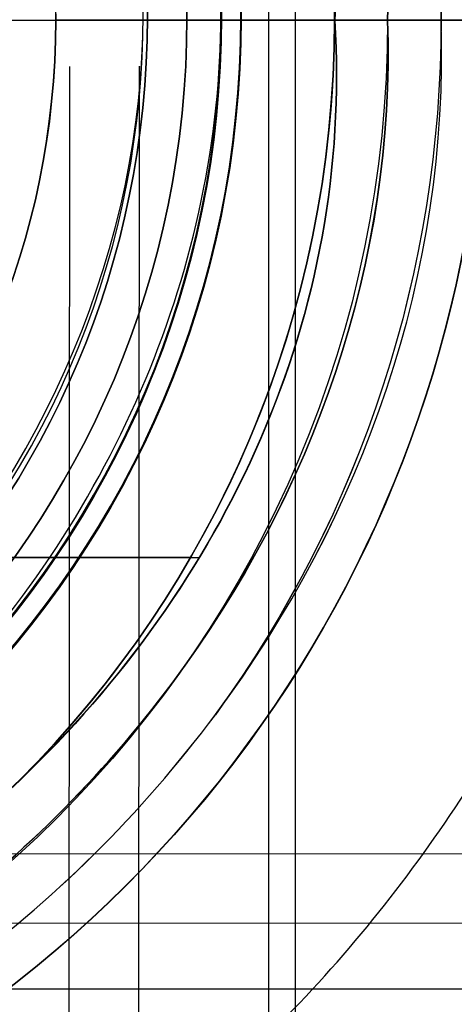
# Model space of a CAD drawing. Header units: millimetres. Extents: x -335 to 627, y -547 to 547.
# Tile 14 of 29: x 306 to 314, y -19 to 0. Entities that reach past the tile are written whole.
import ezdxf

# ---------------------------------------------------------------- set-up
doc = ezdxf.new("R2010")
doc.units = ezdxf.units.MM
doc.layers.add('1', color=7, linetype='Continuous')

# ---------------------------------------------------------------- blocks, each defined once
blk = doc.blocks.new('Bloque 01')
at = {"layer": '1', "color": 7, "true_color": 0xf4f4f4, "extrusion": (0, 0, -1)}
for centre, radius, start, end in [((0.076, 0, -49), 23, 305.9413, 86.2607), ((0.076, 0, -46), 23, 305.9413, 86.2607), ((0.076, 0, -49), 23, 305.9413, 86.2607), ((-0.457, 0.434, -49), 31.674, 309.5186, 332.2601), ((-0.457, 0.434, -43), 31.674, 309.5186, 332.2601)]:
    blk.add_arc(centre, radius, start, end, dxfattribs=at)
at = {"layer": '1', "color": 7, "true_color": 0xf4f4f4}
for centre, radius, start, end in [((-0.076, 0, 43), 23, 93.7393, 234.0587), ((-0.076, 0, 43), 23, 93.7393, 234.0587), ((0.457, 0.434, 43), 31.674, 207.7399, 230.4814), ((0.457, 0.434, 46), 31.674, 207.7399, 230.4814), ((0.457, 0.434, 49), 31.674, 207.7399, 230.4814)]:
    blk.add_arc(centre, radius, start, end, dxfattribs=at)
blk = doc.blocks.new('Bloque 02')
at = {"layer": '1', "color": 7, "true_color": 0xffffff}
for points in [[(-55.088, -1.269, 190), (25.627, -48.248, 190)], [(25.627, -48.248, 184.665), (-55.088, -1.269, 184.665)], [(-55.088, -1.269, 184.665), (25.627, -48.248, 184.665)], [(25.627, -48.248, 190), (-55.088, -1.269, 190)]]:
    blk.add_open_spline(points, degree=1, dxfattribs=at)
blk = doc.blocks.new('Bloque 05')
at = {"layer": '1', "color": 7, "true_color": 0xffffff}
for p, q in [((-16.567, -28.752, 137.788), (-16.585, -0.918, 137.788)), ((-15.26, -26.486, 131.8), (-15.277, -0.917, 131.8)), ((-26.195, -15.754, 131.8), (0.01, -15.737, 131.8)), ((-28.46, -17.063, 137.788), (0.011, -17.045, 137.788))]:
    blk.add_line(p, q, dxfattribs=at)
at = {"layer": '1', "color": 7, "true_color": 0xffffff, "extrusion": (0, 0, -1)}
for centre, radius, start, end in [((0, 0, -131.8), 30.568, 269.9626, 358.2625), ((0, 0, -131.8), 30.568, 269.9626, 358.2625), ((0, 0, -211.277), 51.299, 269.9626, 358.9497), ((0, 0, -221.48), 50.661, 269.9626, 358.937), ((0, 0, -137.788), 33.183, 269.9626, 358.3965), ((0, 0, -137.788), 33.183, 269.9626, 358.3965), ((0, 0, -190.721), 56.65, 269.9626, 358.3967), ((0, 0, -190.721), 56.65, 269.9626, 358.3967), ((0, 0, -190.721), 62.009, 269.96263, 351.08551), ((0, 0, -183.781), 62.136, 269.96263, 350.94135)]:
    blk.add_arc(centre, radius, start, end, dxfattribs=at)
at = {"layer": '1', "color": 7, "true_color": 0xffffff}
for centre, radius, start, end in [((0, 0, 211.277), 51.299, 181.0503, 270.0374), ((0, 0, 183.781), 56.802, 181.8518, 270.0374), ((0, 0, 183.781), 56.802, 181.8518, 270.0374), ((0, 0, 190.721), 62.009, 188.91449, 270.03737), ((0, 0, 183.781), 62.136, 189.05865, 270.03737)]:
    blk.add_arc(centre, radius, start, end, dxfattribs=at)
for points, weights in [([(0.039, -60.527, 171.843), (-59.587, -60.566, 171.843), (-60.52, -0.946, 171.843)], [0.99999999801, 0.712326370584, 0.999836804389]), ([(0.036, -55.072, 171.37), (-54.137, -55.108, 171.37), (-55.064, -0.943, 171.37)], [0.891312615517, 0.635354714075, 0.89112576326])]:
    blk.add_rational_spline(points, weights, degree=2, dxfattribs=at)
for points in [[(-51.505, -0.94, 221.027), (-51.446, -7.629, 221.027), (-48.488, -20.876, 221.027), (-37.008, -37.714, 221.027), (-19.956, -48.874, 221.027), (-6.655, -51.581, 221.027), (0.034, -51.513, 221.027)], [(-51.505, -0.94, 221.027), (-51.446, -7.629, 221.027), (-48.488, -20.876, 221.027), (-37.008, -37.714, 221.027), (-19.956, -48.874, 221.027), (-6.655, -51.581, 221.027), (0.034, -51.513, 221.027)], [(0.032, -49.649, 220.631), (-6.411, -49.714, 220.631), (-19.225, -47.108, 220.631), (-35.656, -36.361, 220.631), (-46.723, -20.144, 220.631), (-49.579, -7.383, 220.631), (-49.64, -0.939, 220.631)], [(0.032, -49.649, 220.631), (-6.411, -49.714, 220.631), (-19.225, -47.108, 220.631), (-35.656, -36.361, 220.631), (-46.723, -20.144, 220.631), (-49.579, -7.383, 220.631), (-49.64, -0.939, 220.631)], [(-48.841, -0.939, 216.089), (-48.779, -7.277, 216.089), (-45.966, -19.83, 216.089), (-35.077, -35.781, 216.089), (-18.912, -46.351, 216.089), (-6.307, -48.914, 216.089), (0.032, -48.85, 216.089)], [(0.032, -48.85, 216.089), (-6.307, -48.914, 216.089), (-18.912, -46.351, 216.089), (-35.077, -35.781, 216.089), (-45.966, -19.83, 216.089), (-48.779, -7.277, 216.089), (-48.841, -0.939, 216.089)]]:
    blk.add_open_spline(points, degree=3, dxfattribs=at)
blk = doc.blocks.new('Bloque 08')
at = {"layer": '1', "color": 7, "true_color": 0xffffff}
for p, q in [((-19.508, -33.788, 55.036), (-19.508, 33.788, 55.036)), ((-19.008, -32.922, 56.036), (-19.008, 32.922, 56.036)), ((0, 0, 55.036), (-39.015, 0, 55.036)), ((0, 0, 56.036), (-38.015, 0, 56.036))]:
    blk.add_line(p, q, dxfattribs=at)
for centre, radius in [((0, 0), 65), ((0, 0, 13.962), 65), ((0, 0), 65), ((0, 0), 64), ((0, 0, 13.962), 64), ((0, 0, 59.965), 39.415), ((0, 0, 55.036), 39.015), ((0, 0, 57.052), 39.015), ((0, 0, 55.036), 39.015), ((0, 0, 56.036), 38.015), ((0, 0, 56.036), 38.015), ((0, 0, 57.258), 38.015), ((0, 0, 58.564), 38.013)]:
    blk.add_arc(centre, radius, 90, 270, dxfattribs=at)
at = {"layer": '1', "color": 7, "true_color": 0xffffff, "extrusion": (0, 0, -1)}
for centre, radius in [((0, 0), 64), ((0, 0, -59.068), 39.015), ((0, 0, -59.068), 39.015), ((0, 0, -58.48), 38.015), ((0, 0, -58.48), 38.015)]:
    blk.add_arc(centre, radius, 270, 90, dxfattribs=at)
at = {"layer": '1', "color": 7, "true_color": 0xffffff}
for points in [[(0, -65, 27.925), (-8.543, -65.086, 27.925), (-25.506, -61.576, 27.925), (-47.163, -47.169, 27.925), (-61.614, -25.519, 27.925), (-66.693, 0, 27.925), (-61.614, 25.519, 27.925), (-47.163, 47.169, 27.925), (-25.506, 61.576, 27.925), (-8.543, 65.086, 27.925), (0, 65, 27.925)], [(0, -65, 27.925), (-8.543, -65.086, 27.925), (-25.506, -61.576, 27.925), (-47.163, -47.169, 27.925), (-61.614, -25.519, 27.925), (-66.693, 0, 27.925), (-61.614, 25.519, 27.925), (-47.163, 47.169, 27.925), (-25.506, 61.576, 27.925), (-8.543, 65.086, 27.925), (0, 65, 27.925)], [(0, -64, 27.925), (-8.411, -64.084, 27.925), (-25.113, -60.629, 27.925), (-46.437, -46.443, 27.925), (-60.666, -25.127, 27.925), (-65.667, 0, 27.925), (-60.666, 25.127, 27.925), (-46.437, 46.443, 27.925), (-25.113, 60.629, 27.925), (-8.411, 64.084, 27.925), (0, 64, 27.925)], [(0, 64, 27.925), (-8.411, 64.084, 27.925), (-25.113, 60.629, 27.925), (-46.437, 46.443, 27.925), (-60.666, 25.127, 27.925), (-65.667, 0, 27.925), (-60.666, -25.127, 27.925), (-46.437, -46.443, 27.925), (-25.113, -60.629, 27.925), (-8.411, -64.084, 27.925), (0, -64, 27.925)]]:
    blk.add_open_spline(points, degree=3, dxfattribs=at)
blk.add_rational_spline([(0, 57.913, 48.324), (-57.913, 57.913, 48.324), (-57.913, 0, 48.324), (-57.913, -57.913, 48.324), (0, -57.913, 48.324)], [0.892302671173, 0.630953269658, 0.892302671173, 0.630953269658, 0.892302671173], degree=2, knots=[0, 0, 0, 130, 130, 260, 260, 260], dxfattribs=at)
blk = doc.blocks.new('Bloque 09')
at = {"layer": '1', "color": 7, "true_color": 0xffffff}
for p, q in [((-17.7, -10.125, 62.942), (-11.063, -10.125, 62.942)), ((-17.531, -10.122, 61.942), (-11.066, -10.122, 61.942)), ((-31.61, -18.25, 59.036), (-12.671, -18.25, 59.036))]:
    blk.add_line(p, q, dxfattribs=at)
at = {"layer": '1', "color": 7, "true_color": 0xffffff, "extrusion": (0, 0, -1)}
for centre, radius, start, end in [((0, 0, -59.036), 36.5, 0, 180), ((0, 0, -56.036), 36.5, 0, 180), ((0, 0, -61.942), 20.244, 0, 180), ((0, 0, -61.942), 14.997, 0, 180), ((0, 0, -62.942), 14.997, 0, 180), ((0, 0, -62.942), 14.997, 0, 180), ((0, 0, -59.036), 36.5, 180, 0), ((0, 0, -56.036), 36.5, 180, 0), ((0, 0, -61.942), 20.244, 180, 0), ((0, 0, -61.942), 14.997, 180, 0), ((0, 0, -62.942), 14.997, 180, 0), ((0, 0, -62.942), 14.997, 180, 0)]:
    blk.add_arc(centre, radius, start, end, dxfattribs=at)
at = {"layer": '1', "color": 7, "true_color": 0xffffff}
for centre, radius, start, end in [((0, 0, 56.036), 37.5, 360, 180), ((0, 0, 57.536), 37.5, 360, 180), ((0, 0, 56.036), 37.5, 360, 180), ((0, 0, 56.036), 36.5, 360, 180), ((0, 0, 57.536), 36.5, 360, 180), ((0, 0, 59.036), 36.5, 360, 180), ((0, 0, 61.496), 21.244, 360, 180), ((0, 0, 61.493), 20.244, 360, 180), ((0, 0, 61.942), 20.244, 360, 180), ((0, 0, 61.942), 14.997, 360, 180), ((0, 0, 62.442), 14.997, 360, 180), ((0, 0, 59.036), 22.251, 144, 180), ((0, 0, 60.036), 22.251, 144, 180), ((0, 0, 56.036), 37.5, 180, 360), ((0, 0, 57.536), 37.5, 180, 360), ((0, 0, 56.036), 37.5, 180, 360), ((0, 0, 56.036), 36.5, 180, 360), ((0, 0, 57.536), 36.5, 180, 360), ((0, 0, 59.036), 36.5, 180, 360), ((0, 0, 61.496), 21.244, 180, 360), ((0, 0, 61.044), 20.244, 180, 0), ((0, 0, 61.493), 20.244, 180, 360), ((0, 0, 61.942), 20.244, 180, 360), ((0, 0, 61.942), 14.997, 180, 360), ((0, 0, 62.442), 14.997, 180, 360), ((0, 0, 59.036), 22.251, 180, 216), ((0, 0, 60.036), 22.251, 180, 216), ((0, 0, 60.036), 36.501, 210, 240)]:
    blk.add_arc(centre, radius, start, end, dxfattribs=at)
for points, degree in [([(37.5, 0, 59.037), (37.647, 6.626, 59.037), (33.926, 19.587, 59.037), (19.643, 34.005, 59.037), (0, 39.247, 59.037), (-19.643, 34.005, 59.037), (-33.926, 19.587, 59.037), (-37.647, 6.626, 59.037), (-37.5, 0, 59.037)], 3), ([(-37.5, 0, 59.037), (-37.647, 6.626, 59.037), (-33.926, 19.587, 59.037), (-19.643, 34.005, 59.037), (0, 39.247, 59.037), (19.643, 34.005, 59.037), (33.926, 19.587, 59.037), (37.647, 6.626, 59.037), (37.5, 0, 59.037)], 3), ([(21.244, 0, 61.949), (21.401, 4.564, 61.949), (18.281, 13.282, 61.949), (7.036, 21.588, 61.949), (-7.036, 21.588, 61.949), (-18.281, 13.282, 61.949), (-21.401, 4.564, 61.949), (-21.244, 0, 61.949)], 3), ([(-21.244, 0, 61.949), (-21.401, 4.564, 61.949), (-18.281, 13.282, 61.949), (-7.036, 21.588, 61.949), (7.036, 21.588, 61.949), (18.281, 13.282, 61.949), (21.401, 4.564, 61.949), (21.244, 0, 61.949)], 3), ([(21.244, 0, 61.044), (21.401, 4.564, 61.044), (18.281, 13.282, 61.044), (7.036, 21.588, 61.044), (-7.036, 21.588, 61.044), (-18.281, 13.282, 61.044), (-21.401, 4.564, 61.044), (-21.244, 0, 61.044)], 3), ([(21.244, 0, 61.044), (21.401, 4.564, 61.044), (18.281, 13.282, 61.044), (7.036, 21.588, 61.044), (-7.036, 21.588, 61.044), (-18.281, 13.282, 61.044), (-21.401, 4.564, 61.044), (-21.244, 0, 61.044)], 3), ([(20.244, 0, 61.044), (20.596, 5.59, 61.044), (15.712, 15.712, 61.044), (0, 22.509, 61.044), (-15.712, 15.712, 61.044), (-20.596, 5.59, 61.044), (-20.244, 0, 61.044)], 3), ([(20.244, 0, 61.044), (20.596, 5.59, 61.044), (15.712, 15.712, 61.044), (0, 22.509, 61.044), (-15.712, 15.712, 61.044), (-20.596, 5.59, 61.044), (-20.244, 0, 61.044)], 3), ([(-14.319, 14.319, 62.942), (-18.16, 10.654, 62.942), (-20.603, 5.592, 62.942), (-20.25, 0, 62.942)], 3), ([(-20.25, 0, 62.942), (-20.603, 5.592, 62.942), (-18.16, 10.654, 62.942), (-14.319, 14.319, 62.942)], 3), ([(-22.251, 0, 59.036), (-22.416, 4.781, 59.036), (-20.782, 9.346, 59.036), (-18.002, 13.079, 59.036)], 3), ([(-22.251, 0, 59.036), (-22.416, 4.781, 59.036), (-20.782, 9.346, 59.036), (-18.002, 13.079, 59.036)], 3), ([(-22.251, 0, 60.036), (-22.416, 4.781, 60.036), (-20.782, 9.346, 60.036), (-18.002, 13.079, 60.036)], 3), ([(-22.251, 0, 60.036), (-22.416, 4.781, 60.036), (-20.782, 9.346, 60.036), (-18.002, 13.079, 60.036)], 3), ([(-37.5, 0, 59.037), (-37.647, -6.626, 59.037), (-33.926, -19.587, 59.037), (-19.643, -34.005, 59.037), (0, -39.247, 59.037), (19.643, -34.005, 59.037), (33.926, -19.587, 59.037), (37.647, -6.626, 59.037), (37.5, 0, 59.037)], 3), ([(37.5, 0, 59.037), (37.647, -6.626, 59.037), (33.926, -19.587, 59.037), (19.643, -34.005, 59.037), (0, -39.247, 59.037), (-19.643, -34.005, 59.037), (-33.926, -19.587, 59.037), (-37.647, -6.626, 59.037), (-37.5, 0, 59.037)], 3), ([(-22.251, 0, 60.036), (-36.501, 0, 60.036)], 1), ([(-36.501, 0, 60.036), (-22.251, 0, 60.036)], 1), ([(-22.251, 0, 59.036), (-36.5, 0, 59.036)], 1), ([(-36.5, 0, 59.036), (-22.251, 0, 59.036)], 1), ([(-18.002, -13.079, 59.036), (-20.782, -9.346, 59.036), (-22.416, -4.781, 59.036), (-22.251, 0, 59.036)], 3), ([(-18.002, -13.079, 59.036), (-20.782, -9.346, 59.036), (-22.416, -4.781, 59.036), (-22.251, 0, 59.036)], 3), ([(-18.002, -13.079, 60.036), (-20.782, -9.346, 60.036), (-22.416, -4.781, 60.036), (-22.251, 0, 60.036)], 3), ([(-18.002, -13.079, 60.036), (-20.782, -9.346, 60.036), (-22.416, -4.781, 60.036), (-22.251, 0, 60.036)], 3), ([(-21.244, 0, 61.949), (-21.401, -4.564, 61.949), (-18.281, -13.282, 61.949), (-7.036, -21.588, 61.949), (7.036, -21.588, 61.949), (18.281, -13.282, 61.949), (21.401, -4.564, 61.949), (21.244, 0, 61.949)], 3), ([(21.244, 0, 61.949), (21.401, -4.564, 61.949), (18.281, -13.282, 61.949), (7.036, -21.588, 61.949), (-7.036, -21.588, 61.949), (-18.281, -13.282, 61.949), (-21.401, -4.564, 61.949), (-21.244, 0, 61.949)], 3), ([(-21.244, 0, 61.044), (-21.401, -4.564, 61.044), (-18.281, -13.282, 61.044), (-7.036, -21.588, 61.044), (7.036, -21.588, 61.044), (18.281, -13.282, 61.044), (21.401, -4.564, 61.044), (21.244, 0, 61.044)], 3), ([(-21.244, 0, 61.044), (-21.401, -4.564, 61.044), (-18.281, -13.282, 61.044), (-7.036, -21.588, 61.044), (7.036, -21.588, 61.044), (18.281, -13.282, 61.044), (21.401, -4.564, 61.044), (21.244, 0, 61.044)], 3), ([(-21.244, 0, 61.949), (-21.244, 0, 61.044)], 1), ([(-21.244, 0, 61.044), (-21.244, 0, 61.949)], 1), ([(-20.25, 0, 62.942), (-20.603, -5.592, 62.942), (-18.16, -10.654, 62.942), (-14.319, -14.319, 62.942)], 3), ([(-14.319, -14.319, 62.942), (-18.16, -10.654, 62.942), (-20.603, -5.592, 62.942), (-20.25, 0, 62.942)], 3), ([(-20.244, 0, 61.044), (-20.596, -5.59, 61.044), (-15.712, -15.712, 61.044), (0, -22.509, 61.044), (15.712, -15.712, 61.044), (20.596, -5.59, 61.044), (20.244, 0, 61.044)], 3), ([(-20.244, 0, 61.044), (-20.596, -5.59, 61.044), (-15.712, -15.712, 61.044), (0, -22.509, 61.044), (15.712, -15.712, 61.044), (20.596, -5.59, 61.044), (20.244, 0, 61.044)], 3), ([(-14.997, 0, 62.942), (-20.25, 0, 62.942)], 1), ([(-20.25, 0, 62.942), (-14.997, 0, 62.942)], 1), ([(-20.244, 0, 61.942), (-20.244, 0, 61.044)], 1), ([(-20.244, 0, 61.044), (-20.244, 0, 61.942)], 1), ([(-14.997, 0, 61.942), (-20.244, 0, 61.942)], 1), ([(-20.244, 0, 61.942), (-14.997, 0, 61.942)], 1), ([(-14.997, 0, 62.942), (-14.997, 0, 61.942)], 1), ([(-14.997, 0, 61.942), (-14.997, 0, 62.942)], 1), ([(-6.876, -21.162, 59.036), (-11.296, -19.712, 59.036), (-15.222, -16.812, 59.036), (-18.002, -13.079, 59.036)], 3), ([(-6.876, -21.162, 59.036), (-11.296, -19.712, 59.036), (-15.222, -16.812, 59.036), (-18.002, -13.079, 59.036)], 3), ([(-6.876, -21.162, 60.036), (-11.296, -19.712, 60.036), (-15.222, -16.812, 60.036), (-18.002, -13.079, 60.036)], 3), ([(-6.876, -21.162, 60.036), (-11.296, -19.712, 60.036), (-15.222, -16.812, 60.036), (-18.002, -13.079, 60.036)], 3), ([(-14.319, -14.319, 62.942), (-10.478, -17.983, 62.942), (-5.239, -20.25, 62.942), (0, -20.25, 62.942)], 3), ([(0, -20.25, 62.942), (-5.239, -20.25, 62.942), (-10.478, -17.983, 62.942), (-14.319, -14.319, 62.942)], 3), ([(-31.611, -18.25, 60.036), (-28.388, -23.743, 60.036), (-23.754, -28.421, 60.036), (-18.25, -31.611, 60.036)], 3), ([(-18.25, -31.611, 60.036), (-23.754, -28.421, 60.036), (-28.388, -23.743, 60.036), (-31.611, -18.25, 60.036)], 3)]:
    blk.add_open_spline(points, degree=degree, dxfattribs=at)
for points, knots in [([(-22.251, 0, 59.036), (-22.19, 0, 59.036), (-22.13, 0, 59.039), (-22.072, 0, 59.044), (-22.013, 0, 59.049), (-21.956, 0, 59.057), (-21.9, 0, 59.067), (-21.843, 0, 59.077), (-21.787, 0, 59.09), (-21.733, 0, 59.104), (-21.678, 0, 59.119), (-21.624, 0, 59.136), (-21.572, 0, 59.154), (-21.517, 0, 59.174), (-21.464, 0, 59.196), (-21.413, 0, 59.219), (-21.361, 0, 59.243), (-21.31, 0, 59.27), (-21.261, 0, 59.297), (-21.21, 0, 59.326), (-21.161, 0, 59.357), (-21.115, 0, 59.389), (-21.066, 0, 59.422), (-21.02, 0, 59.457), (-20.976, 0, 59.493), (-20.93, 0, 59.531), (-20.887, 0, 59.57), (-20.845, 0, 59.611), (-20.84, 0, 59.616), (-20.834, 0, 59.621), (-20.829, 0, 59.627), (-20.823, 0, 59.633), (-20.817, 0, 59.639), (-20.811, 0, 59.645), (-20.799, 0, 59.658), (-20.787, 0, 59.671), (-20.774, 0, 59.684), (-20.752, 0, 59.708), (-20.729, 0, 59.734), (-20.708, 0, 59.76), (-20.671, 0, 59.804), (-20.635, 0, 59.851), (-20.601, 0, 59.9), (-20.568, 0, 59.947), (-20.537, 0, 59.997), (-20.508, 0, 60.048), (-20.479, 0, 60.098), (-20.453, 0, 60.15), (-20.428, 0, 60.203), (-20.404, 0, 60.255), (-20.382, 0, 60.309), (-20.362, 0, 60.364), (-20.343, 0, 60.418), (-20.325, 0, 60.474), (-20.31, 0, 60.531), (-20.296, 0, 60.586), (-20.283, 0, 60.642), (-20.273, 0, 60.699), (-20.264, 0, 60.755), (-20.256, 0, 60.812), (-20.251, 0, 60.87), (-20.246, 0, 60.927), (-20.244, 0, 60.985), (-20.244, 0, 61.044)], [0, 0, 0, 0, 0.180172, 0.180172, 0.180172, 0.353741, 0.353741, 0.353741, 0.524182, 0.524182, 0.524182, 0.693266, 0.693266, 0.693266, 0.864849, 0.864849, 0.864849, 1.036557, 1.036557, 1.036557, 1.208859, 1.208859, 1.208859, 1.38221, 1.38221, 1.38221, 1.558681, 1.558681, 1.558681, 1.581352, 1.581352, 1.581352, 1.606482, 1.606482, 1.606482, 1.660138, 1.660138, 1.660138, 1.761229, 1.761229, 1.761229, 1.937336, 1.937336, 1.937336, 2.112546, 2.112546, 2.112546, 2.287176, 2.287176, 2.287176, 2.461623, 2.461623, 2.461623, 2.636293, 2.636293, 2.636293, 2.808404, 2.808404, 2.808404, 2.981165, 2.981165, 2.981165, 3.154841, 3.154841, 3.154841, 3.154841]), ([(-20.244, 0, 61.044), (-20.244, 0, 60.985), (-20.246, 0, 60.927), (-20.251, 0, 60.87), (-20.256, 0, 60.812), (-20.264, 0, 60.755), (-20.273, 0, 60.699), (-20.283, 0, 60.642), (-20.296, 0, 60.586), (-20.31, 0, 60.531), (-20.325, 0, 60.474), (-20.343, 0, 60.418), (-20.362, 0, 60.364), (-20.382, 0, 60.309), (-20.404, 0, 60.255), (-20.428, 0, 60.203), (-20.453, 0, 60.15), (-20.479, 0, 60.098), (-20.508, 0, 60.048), (-20.537, 0, 59.997), (-20.568, 0, 59.947), (-20.601, 0, 59.9), (-20.635, 0, 59.851), (-20.671, 0, 59.804), (-20.708, 0, 59.76), (-20.729, 0, 59.734), (-20.752, 0, 59.708), (-20.774, 0, 59.684), (-20.787, 0, 59.671), (-20.799, 0, 59.658), (-20.811, 0, 59.645), (-20.817, 0, 59.639), (-20.823, 0, 59.633), (-20.829, 0, 59.627), (-20.834, 0, 59.621), (-20.84, 0, 59.616), (-20.845, 0, 59.611), (-20.887, 0, 59.57), (-20.93, 0, 59.531), (-20.976, 0, 59.493), (-21.02, 0, 59.457), (-21.066, 0, 59.422), (-21.115, 0, 59.389), (-21.161, 0, 59.357), (-21.21, 0, 59.326), (-21.261, 0, 59.297), (-21.31, 0, 59.27), (-21.361, 0, 59.243), (-21.413, 0, 59.219), (-21.464, 0, 59.196), (-21.517, 0, 59.174), (-21.572, 0, 59.154), (-21.624, 0, 59.136), (-21.678, 0, 59.119), (-21.733, 0, 59.104), (-21.787, 0, 59.09), (-21.843, 0, 59.077), (-21.9, 0, 59.067), (-21.956, 0, 59.057), (-22.013, 0, 59.049), (-22.072, 0, 59.044), (-22.13, 0, 59.039), (-22.19, 0, 59.036), (-22.251, 0, 59.036)], [0, 0, 0, 0, 0.173676, 0.173676, 0.173676, 0.346437, 0.346437, 0.346437, 0.518548, 0.518548, 0.518548, 0.693217, 0.693217, 0.693217, 0.867665, 0.867665, 0.867665, 1.042295, 1.042295, 1.042295, 1.217505, 1.217505, 1.217505, 1.393612, 1.393612, 1.393612, 1.494703, 1.494703, 1.494703, 1.548359, 1.548359, 1.548359, 1.573489, 1.573489, 1.573489, 1.59616, 1.59616, 1.59616, 1.772631, 1.772631, 1.772631, 1.945982, 1.945982, 1.945982, 2.118284, 2.118284, 2.118284, 2.289992, 2.289992, 2.289992, 2.461575, 2.461575, 2.461575, 2.630659, 2.630659, 2.630659, 2.8011, 2.8011, 2.8011, 2.974669, 2.974669, 2.974669, 3.154841, 3.154841, 3.154841, 3.154841]), ([(-22.251, 0, 60.036), (-22.216, 0, 60.036), (-22.182, 0, 60.038), (-22.148, 0, 60.041), (-22.113, 0, 60.045), (-22.079, 0, 60.05), (-22.045, 0, 60.057), (-22.01, 0, 60.065), (-21.977, 0, 60.073), (-21.945, 0, 60.084), (-21.911, 0, 60.095), (-21.879, 0, 60.107), (-21.848, 0, 60.12), (-21.815, 0, 60.134), (-21.784, 0, 60.15), (-21.755, 0, 60.167), (-21.724, 0, 60.184), (-21.695, 0, 60.203), (-21.667, 0, 60.223), (-21.638, 0, 60.243), (-21.611, 0, 60.265), (-21.585, 0, 60.288), (-21.572, 0, 60.299), (-21.559, 0, 60.311), (-21.547, 0, 60.323), (-21.541, 0, 60.329), (-21.536, 0, 60.334), (-21.53, 0, 60.34), (-21.506, 0, 60.364), (-21.483, 0, 60.39), (-21.461, 0, 60.418), (-21.44, 0, 60.445), (-21.42, 0, 60.473), (-21.402, 0, 60.502), (-21.383, 0, 60.531), (-21.366, 0, 60.56), (-21.351, 0, 60.591), (-21.336, 0, 60.621), (-21.322, 0, 60.653), (-21.309, 0, 60.685), (-21.298, 0, 60.716), (-21.287, 0, 60.748), (-21.278, 0, 60.781), (-21.27, 0, 60.813), (-21.262, 0, 60.847), (-21.257, 0, 60.881), (-21.251, 0, 60.914), (-21.248, 0, 60.947), (-21.245, 0, 60.982), (-21.244, 0, 61.002), (-21.244, 0, 61.023), (-21.244, 0, 61.044)], [-1.583761, -1.583761, -1.583761, -1.583761, -1.48053, -1.48053, -1.48053, -1.375935, -1.375935, -1.375935, -1.271903, -1.271903, -1.271903, -1.168139, -1.168139, -1.168139, -1.064302, -1.064302, -1.064302, -0.960045, -0.960045, -0.960045, -0.855091, -0.855091, -0.855091, -0.803202, -0.803202, -0.803202, -0.779994, -0.779994, -0.779994, -0.675628, -0.675628, -0.675628, -0.572182, -0.572182, -0.572182, -0.469338, -0.469338, -0.469338, -0.366711, -0.366711, -0.366711, -0.265701, -0.265701, -0.265701, -0.163737, -0.163737, -0.163737, -0.062131, -0.062131, -0.062131, 0, 0, 0, 0]), ([(-21.244, 0, 61.044), (-21.244, 0, 61.023), (-21.244, 0, 61.002), (-21.245, 0, 60.982), (-21.248, 0, 60.947), (-21.251, 0, 60.914), (-21.257, 0, 60.881), (-21.262, 0, 60.847), (-21.27, 0, 60.813), (-21.278, 0, 60.781), (-21.287, 0, 60.748), (-21.298, 0, 60.716), (-21.309, 0, 60.685), (-21.322, 0, 60.653), (-21.336, 0, 60.621), (-21.351, 0, 60.591), (-21.366, 0, 60.56), (-21.383, 0, 60.531), (-21.402, 0, 60.502), (-21.42, 0, 60.473), (-21.44, 0, 60.445), (-21.461, 0, 60.418), (-21.483, 0, 60.39), (-21.506, 0, 60.364), (-21.53, 0, 60.34), (-21.536, 0, 60.334), (-21.541, 0, 60.329), (-21.547, 0, 60.323), (-21.559, 0, 60.311), (-21.572, 0, 60.299), (-21.585, 0, 60.288), (-21.611, 0, 60.265), (-21.638, 0, 60.243), (-21.667, 0, 60.223), (-21.695, 0, 60.203), (-21.724, 0, 60.184), (-21.755, 0, 60.167), (-21.784, 0, 60.15), (-21.815, 0, 60.134), (-21.848, 0, 60.12), (-21.879, 0, 60.107), (-21.911, 0, 60.095), (-21.945, 0, 60.084), (-21.977, 0, 60.073), (-22.01, 0, 60.065), (-22.045, 0, 60.057), (-22.079, 0, 60.05), (-22.113, 0, 60.045), (-22.148, 0, 60.041), (-22.182, 0, 60.038), (-22.216, 0, 60.036), (-22.251, 0, 60.036)], [-1.583761, -1.583761, -1.583761, -1.583761, -1.52163, -1.52163, -1.52163, -1.420024, -1.420024, -1.420024, -1.31806, -1.31806, -1.31806, -1.21705, -1.21705, -1.21705, -1.114423, -1.114423, -1.114423, -1.011579, -1.011579, -1.011579, -0.908133, -0.908133, -0.908133, -0.803767, -0.803767, -0.803767, -0.780559, -0.780559, -0.780559, -0.72867, -0.72867, -0.72867, -0.623716, -0.623716, -0.623716, -0.519459, -0.519459, -0.519459, -0.415622, -0.415622, -0.415622, -0.311858, -0.311858, -0.311858, -0.207826, -0.207826, -0.207826, -0.103231, -0.103231, -0.103231, 0, 0, 0, 0]), ([(-20.25, 0, 62.942), (-20.27, 0, 62.942), (-20.29, 0, 62.942), (-20.309, 0, 62.94), (-20.343, 0, 62.938), (-20.377, 0, 62.935), (-20.409, 0, 62.929), (-20.443, 0, 62.924), (-20.476, 0, 62.917), (-20.507, 0, 62.908), (-20.54, 0, 62.899), (-20.572, 0, 62.889), (-20.603, 0, 62.878), (-20.635, 0, 62.865), (-20.666, 0, 62.852), (-20.695, 0, 62.837), (-20.726, 0, 62.821), (-20.756, 0, 62.805), (-20.784, 0, 62.787), (-20.813, 0, 62.768), (-20.841, 0, 62.748), (-20.867, 0, 62.727), (-20.894, 0, 62.706), (-20.92, 0, 62.683), (-20.945, 0, 62.659), (-20.949, 0, 62.655), (-20.953, 0, 62.651), (-20.957, 0, 62.647), (-20.97, 0, 62.634), (-20.982, 0, 62.621), (-20.994, 0, 62.608), (-21.016, 0, 62.582), (-21.038, 0, 62.555), (-21.058, 0, 62.527), (-21.078, 0, 62.499), (-21.096, 0, 62.47), (-21.114, 0, 62.44), (-21.13, 0, 62.41), (-21.146, 0, 62.38), (-21.16, 0, 62.348), (-21.173, 0, 62.317), (-21.185, 0, 62.285), (-21.196, 0, 62.252), (-21.206, 0, 62.22), (-21.215, 0, 62.187), (-21.222, 0, 62.153), (-21.229, 0, 62.12), (-21.235, 0, 62.086), (-21.238, 0, 62.051), (-21.242, 0, 62.017), (-21.244, 0, 61.983), (-21.244, 0, 61.949)], [0, 0, 0, 0, 0.059085, 0.059085, 0.059085, 0.159658, 0.159658, 0.159658, 0.260559, 0.260559, 0.260559, 0.360509, 0.360509, 0.360509, 0.46205, 0.46205, 0.46205, 0.563804, 0.563804, 0.563804, 0.666154, 0.666154, 0.666154, 0.769417, 0.769417, 0.769417, 0.787093, 0.787093, 0.787093, 0.840429, 0.840429, 0.840429, 0.944278, 0.944278, 0.944278, 1.04743, 1.04743, 1.04743, 1.150159, 1.150159, 1.150159, 1.252811, 1.252811, 1.252811, 1.355725, 1.355725, 1.355725, 1.459197, 1.459197, 1.459197, 1.561321, 1.561321, 1.561321, 1.561321]), ([(-21.244, 0, 61.949), (-21.244, 0, 61.983), (-21.242, 0, 62.017), (-21.238, 0, 62.051), (-21.235, 0, 62.086), (-21.229, 0, 62.12), (-21.222, 0, 62.153), (-21.215, 0, 62.187), (-21.206, 0, 62.22), (-21.196, 0, 62.252), (-21.185, 0, 62.285), (-21.173, 0, 62.317), (-21.16, 0, 62.348), (-21.146, 0, 62.38), (-21.13, 0, 62.41), (-21.114, 0, 62.44), (-21.096, 0, 62.47), (-21.078, 0, 62.499), (-21.058, 0, 62.527), (-21.038, 0, 62.555), (-21.016, 0, 62.582), (-20.994, 0, 62.608), (-20.982, 0, 62.621), (-20.97, 0, 62.634), (-20.957, 0, 62.647), (-20.953, 0, 62.651), (-20.949, 0, 62.655), (-20.945, 0, 62.659), (-20.92, 0, 62.683), (-20.894, 0, 62.706), (-20.867, 0, 62.727), (-20.841, 0, 62.748), (-20.813, 0, 62.768), (-20.784, 0, 62.787), (-20.756, 0, 62.805), (-20.726, 0, 62.821), (-20.695, 0, 62.837), (-20.666, 0, 62.852), (-20.635, 0, 62.865), (-20.603, 0, 62.878), (-20.572, 0, 62.889), (-20.54, 0, 62.899), (-20.507, 0, 62.908), (-20.476, 0, 62.917), (-20.443, 0, 62.924), (-20.409, 0, 62.929), (-20.377, 0, 62.935), (-20.343, 0, 62.938), (-20.309, 0, 62.94), (-20.29, 0, 62.942), (-20.27, 0, 62.942), (-20.25, 0, 62.942)], [0, 0, 0, 0, 0.102124, 0.102124, 0.102124, 0.205596, 0.205596, 0.205596, 0.308509, 0.308509, 0.308509, 0.411161, 0.411161, 0.411161, 0.513891, 0.513891, 0.513891, 0.617043, 0.617043, 0.617043, 0.720892, 0.720892, 0.720892, 0.774227, 0.774227, 0.774227, 0.791904, 0.791904, 0.791904, 0.895167, 0.895167, 0.895167, 0.997517, 0.997517, 0.997517, 1.099271, 1.099271, 1.099271, 1.200812, 1.200812, 1.200812, 1.300762, 1.300762, 1.300762, 1.401663, 1.401663, 1.401663, 1.502235, 1.502235, 1.502235, 1.561321, 1.561321, 1.561321, 1.561321])]:
    blk.add_open_spline(points, degree=3, knots=knots, dxfattribs=at)
blk = doc.blocks.new('Bloque 10')
at = {"layer": '1', "color": 7, "true_color": 0xffffff, "extrusion": (0, 0, -1)}
for centre, radius, start, end in [((0, 0, -224.315), 48.8, 270, 90), ((0, 0, -224.638), 48.683, 270, 90), ((0, 0, -224.638), 48.683, 270, 90), ((0, 0, -219.811), 46.773, 270, 90), ((0, 0, -223.813), 46.773, 270, 90), ((0, 0, -221.812), 46.773, 270, 90), ((0, 0, -117.856), 18.495, 270, 90), ((0, 0, -147.842), 18.495, 270, 90), ((0, 0, -132.849), 18.495, 270, 90), ((0, 0, -147.842), 18.495, 270, 90), ((0, 0, -152.301), 18.134, 270, 90), ((0, 0, -152.339), 18.133, 270, 90), ((0, 0, -183.858), 18.133, 270, 90), ((0, 0, -116.837), 17.477, 270, 90), ((0, 0, -150.842), 16.738, 270, 90), ((0, 0, -216.842), 16.669, 315, 45)]:
    blk.add_arc(centre, radius, start, end, dxfattribs=at)
at = {"layer": '1', "color": 7, "true_color": 0xffffff}
for centre, radius in [((0, 0, 219.811), 46.773), ((0, 0, 223.813), 46.773), ((0, 0, 117.856), 18.495), ((0, 0, 152.339), 18.133), ((0, 0, 116.837), 17.477), ((0, 0, 150.842), 16.738)]:
    blk.add_arc(centre, radius, 90, 270, dxfattribs=at)
blk.add_rational_spline([(0, -27.051, 242.066), (-27.051, -27.051, 242.066), (-27.051, 0, 242.066), (-27.051, 27.051, 242.066), (0, 27.051, 242.066)], [0.950481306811, 0.67209177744, 0.950481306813, 0.67209177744, 0.950481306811], degree=2, knots=[97.365639, 97.365639, 97.365639, 194.731279, 194.731279, 292.096918, 292.096918, 292.096918], dxfattribs=at)
for points in [[(0, -18.133, 215.378), (-5.007, -18.449, 215.378), (-14.074, -14.074, 215.378), (-20.163, 0, 215.378), (-14.074, 14.074, 215.378), (-5.007, 18.449, 215.378), (0, 18.133, 215.378)], [(0, -18.133, 215.378), (-5.007, -18.449, 215.378), (-14.074, -14.074, 215.378), (-20.163, 0, 215.378), (-14.074, 14.074, 215.378), (-5.007, 18.449, 215.378), (0, 18.133, 215.378)], [(-11.787, -11.787, 216.842), (-14.804, -8.625, 216.842), (-16.669, -4.313, 216.842), (-16.669, 0, 216.842)], [(-11.787, -11.787, 216.842), (-14.804, -8.625, 216.842), (-16.669, -4.313, 216.842), (-16.669, 0, 216.842)]]:
    blk.add_open_spline(points, degree=3, dxfattribs=at)
blk = doc.blocks.new('SFERA_M - fan-526272-_3D_')
at = {"layer": '1', "color": 7, "true_color": 0xffffff}
for name in ['Bloque 08', 'Bloque 10', 'Bloque 09', 'Bloque 05', 'Bloque 02']:
    blk.add_blockref(name, (0, 0), dxfattribs=at)
at = {"layer": '1', "color": 7, "true_color": 0xf4f4f4}
blk.add_blockref('Bloque 01', (0, 0), dxfattribs=at)

msp = doc.modelspace()

# ---------------------------------------------------------------- block references
at = {"extrusion": (-0.000175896, 0.000625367, -1), "rotation": 359.9999937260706}
msp.add_blockref('SFERA_M - fan-526272-_3D_', (-291.713, 0.082, -248.191), dxfattribs=at)

doc.saveas('drawing.dxf')
